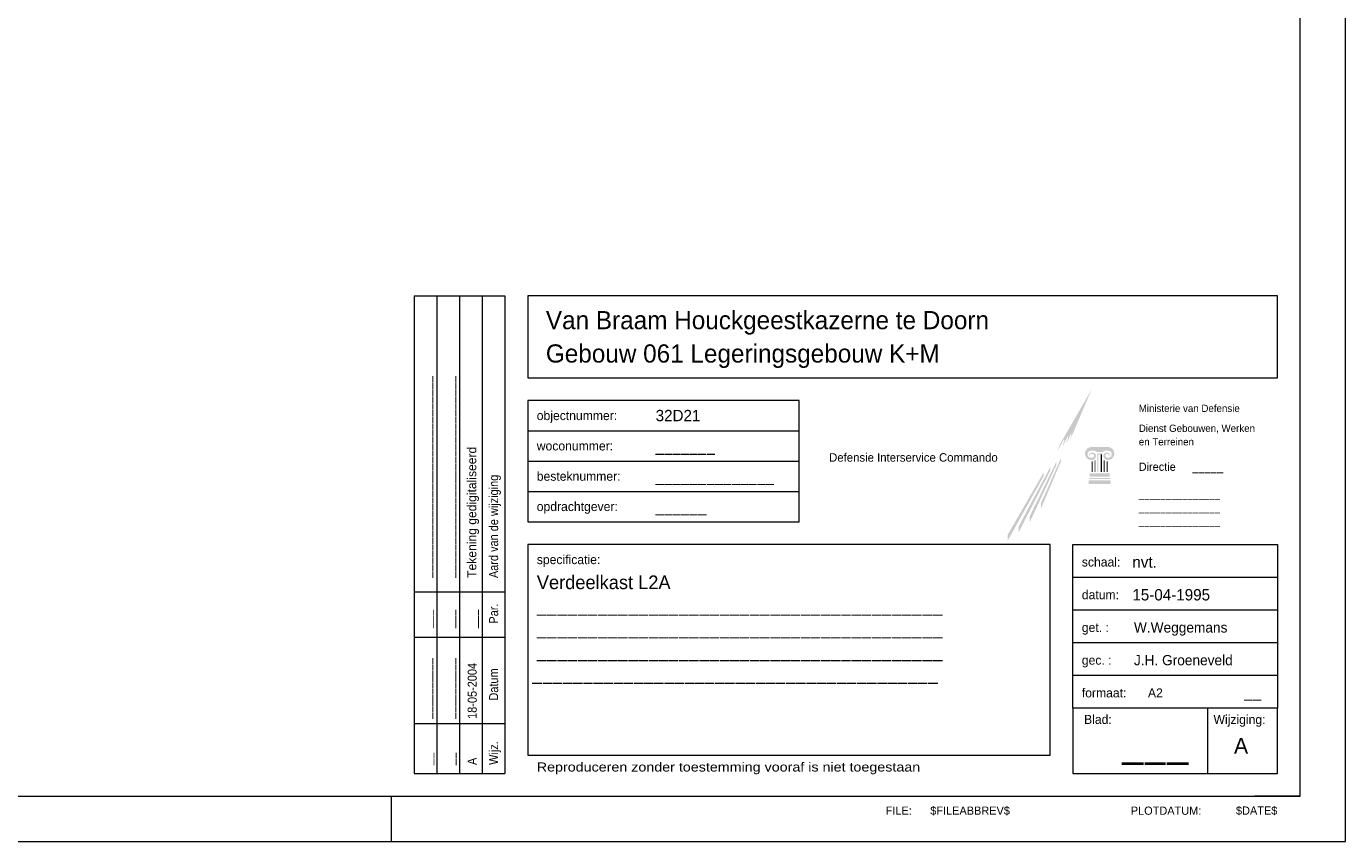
# Model space of a CAD drawing. Header units: metres. Extents: x 0 to 59.4, y 0 to 42.
# Tile 3 of 4: x 30.4 to 59.4, y 0 to 17.9. Entities that reach past the tile are written whole.
import ezdxf
from ezdxf.enums import TextEntityAlignment as Align

# ---------------------------------------------------------------- set-up
doc = ezdxf.new("R2010")
doc.units = ezdxf.units.M
doc.header["$MEASUREMENT"] = 0
doc.layers.add('Level 1', color=1, linetype='Continuous', lineweight=0)
doc.layers.add('Level 3', color=1, linetype='Continuous', lineweight=0)
doc.styles.add('Style-ENGINEERING', font='ENGINEERING.shx')
doc.styles.add('Style-LOW_RES_FILLED', font='LOW_RES_FILLED.shx')
doc.styles.add('Style-WORKING', font='WORKING.shx')

# ---------------------------------------------------------------- blocks, each defined once
blk = doc.blocks.new('A2')
at = {"layer": 'Level 1', "color": 1, "linetype": 'Continuous', "lineweight": 0}
for p, q in [((5.94, 0), (5.94, 4.2)), ((3.84, 0), (3.84, 0.1)), ((0, 0), (5.94, 0))]:
    blk.add_line(p, q, dxfattribs=at)
at = {"layer": 'Level 1', "color": 140, "linetype": 'Continuous', "lineweight": 0}
blk.add_3dface([(0.1, 0.1), (5.84, 0.1), (5.84, 4.1), (0.1, 4.1)], dxfattribs=at)
blk = doc.blocks.new('OH_01')
at = {"layer": 'Level 3', "linetype": 'Continuous', "lineweight": 0}
for points in [[(-0.5347, 0.7585), (-0.529, 0.774), (-0.4588, 0.8954), (-0.5072, 0.7819), (-0.5034, 0.7955), (-0.5036, 0.7995), (-0.515, 0.7754), (-0.5106, 0.7894), (-0.5108, 0.7935), (-0.524, 0.7678), (-0.5191, 0.7824), (-0.5196, 0.7862)], [(-0.4209, 0.7684), (-0.4615, 0.7684), (-0.4616, 0.7683, 0.857143), (-0.4616, 0.7399), (-0.4615, 0.74), (-0.458, 0.74), (-0.4581, 0.7399, 0.413149), (-0.4494, 0.7491, 0.785342), (-0.4647, 0.7509, 1.045952), (-0.4629, 0.7501), (-0.4629, 0.7501, -1.010782), (-0.4539, 0.7475, -0.304542), (-0.4577, 0.745), (-0.4578, 0.745), (-0.4615, 0.745), (-0.4616, 0.745, -0.857143), (-0.4616, 0.7602), (-0.4615, 0.7602), (-0.4528, 0.7602), (-0.4528, 0.7602, -0.198171), (-0.4477, 0.7572), (-0.4478, 0.7574), (-0.4348, 0.7574), (-0.4349, 0.7572, -0.198171), (-0.4298, 0.7602), (-0.4299, 0.7602), (-0.4209, 0.7602), (-0.421, 0.7602, -0.857143), (-0.421, 0.745), (-0.4209, 0.745), (-0.4249, 0.745), (-0.4249, 0.745, -0.304542), (-0.4287, 0.7475, -1.010782), (-0.4197, 0.7501), (-0.4197, 0.7501, 1.045952), (-0.4179, 0.7509, 0.785342), (-0.4332, 0.7491, 0.413149), (-0.4245, 0.7399), (-0.4245, 0.74), (-0.4209, 0.74), (-0.421, 0.7399, 0.857143), (-0.421, 0.7683)]]:
    blk.add_hatch(color=1, dxfattribs=at).paths.add_polyline_path(points)
at = {"layer": 'Level 3', "linetype": 'Continuous', "lineweight": 0, "extrusion": (0, 0, -1)}
blk.add_hatch(color=1, dxfattribs=at).paths.add_polyline_path([(0.4361, 0.7136), (0.4361, 0.7542), (0.4464, 0.7542), (0.4464, 0.7136), (0.4444, 0.7136), (0.4444, 0.752), (0.4382, 0.752), (0.4382, 0.7136)])
at = {"layer": 'Level 3', "color": 1, "linetype": 'Continuous', "lineweight": 0}
for p, q in [((-1.95, 1.101), (-1.75, 1.101)), ((-1.95, 1.101), (-1.95, 0.05)), ((-1.9, 1.101), (-1.9, 0.05)), ((-1.85, 1.101), (-1.85, 0.05)), ((-1.8, 1.101), (-1.8, 0.05)), ((-1.75, 1.101), (-1.75, 0.05)), ((-1.7, 0.8042), (-1.1024, 0.8042)), ((-1.7, 0.7375), (-1.1024, 0.7375)), ((-0.4382, 0.752), (-0.4382, 0.7136)), ((-1.7, 0.6708), (-1.1024, 0.6708)), ((-0.5005, 0.482), (-0.05, 0.482)), ((-1.95, 0.45), (-1.75, 0.45)), ((-0.5005, 0.41), (-0.05, 0.41)), ((-1.95, 0.35), (-1.75, 0.35)), ((-0.5005, 0.338), (-0.05, 0.338)), ((-0.5005, 0.266), (-0.05, 0.266)), ((-1.95, 0.16), (-1.75, 0.16)), ((-1.95, 0.05), (-1.75, 0.05))]:
    blk.add_line(p, q, dxfattribs=at)
at = {"layer": 'Level 3', "color": 4, "linetype": 'Continuous', "lineweight": 0}
for q in [(0, 0.1), (-0.1, 0)]:
    blk.add_line((0, 0), q, dxfattribs=at)
at = {"layer": 'Level 3', "color": 253, "linetype": 'Continuous', "lineweight": 0}
for points in [[(-0.595, 0.6165), (-0.5367, 0.7358), (-0.595, 0.6035), (-0.5367, 0.7284)], [(-0.5706, 0.6446), (-0.526, 0.7449), (-0.5706, 0.6324), (-0.526, 0.7379)], [(-0.6436, 0.5754), (-0.5645, 0.7125), (-0.6436, 0.5621), (-0.5645, 0.705)], [(-0.6194, 0.5938), (-0.5495, 0.7251), (-0.6194, 0.5806), (-0.5495, 0.7176)]]:
    blk.add_solid(points, dxfattribs=at)
at = {"layer": 'Level 3', "color": 1, "linetype": 'Continuous', "lineweight": 0, "extrusion": (0, 0, -1)}
for points in [[(0.4586, 0.7136), (0.4565, 0.7136), (0.4586, 0.7369), (0.4565, 0.7369)], [(0.4525, 0.7136), (0.4505, 0.7136), (0.4525, 0.7391), (0.4505, 0.7391)]]:
    blk.add_solid(points, dxfattribs=at)
at = {"layer": 'Level 3', "color": 1, "linetype": 'Continuous', "lineweight": 0}
for points in [[(-0.4301, 0.7136), (-0.4321, 0.7136), (-0.4301, 0.7391), (-0.4321, 0.7391)], [(-0.424, 0.7136), (-0.426, 0.7136), (-0.424, 0.7369), (-0.426, 0.7369)], [(-0.4646, 0.6982), (-0.418, 0.6982), (-0.4646, 0.7004), (-0.418, 0.7004)], [(-0.4636, 0.7034), (-0.4189, 0.7034), (-0.4636, 0.7106), (-0.4189, 0.7106)], [(-0.4656, 0.6872), (-0.4169, 0.6872), (-0.4656, 0.6951), (-0.4169, 0.6951)]]:
    blk.add_solid(points, dxfattribs=at)
at = {"layer": 'Level 3', "color": 92, "linetype": 'Continuous', "lineweight": 0}
for points in [[(-1.7, 0.921), (-0.05, 0.921), (-0.05, 1.101), (-1.7, 1.101)], [(-1.7, 0.09), (-0.5505, 0.09), (-0.5505, 0.554), (-1.7, 0.554)], [(-0.5005, 0.05), (-0.05, 0.05), (-0.05, 0.194), (-0.5005, 0.194)], [(-0.05, 0.194), (-0.204, 0.194), (-0.204, 0.05), (-0.05, 0.05)]]:
    blk.add_3dface(points, dxfattribs=at)
at = {"layer": 'Level 3', "color": 1, "linetype": 'Continuous', "lineweight": 0}
for points in [[(-1.7, 0.604), (-1.1024, 0.604), (-1.1024, 0.871), (-1.7, 0.871)], [(-0.05, 0.194), (-0.5005, 0.194), (-0.5005, 0.554), (-0.05, 0.554)]]:
    blk.add_3dface(points, dxfattribs=at)
at = {"layer": 'Level 3', "color": 1, "linetype": 'Continuous', "lineweight": 0, "style": 'Style-WORKING'}
for s, height, p in [('objectnummer:', 0.02, (-1.68, 0.8377)), ('woconummer:', 0.02, (-1.68, 0.7709)), ('besteknummer:', 0.02, (-1.68, 0.7042)), ('opdrachtgever:', 0.02, (-1.68, 0.6375)), ('specificatie:', 0.02, (-1.6799, 0.5207)), ('schaal:', 0.02, (-0.4805, 0.5154)), ('datum:', 0.02, (-0.4805, 0.4434)), ('get. :', 0.02, (-0.4805, 0.3714)), ('gec. :', 0.02, (-0.4805, 0.2994)), ('formaat:', 0.02, (-0.4805, 0.2274)), ('Blad:', 0.02, (-0.4756, 0.169)), ('Wijziging:', 0.02, (-0.1907, 0.1688)), ('FILE:', 0.018, (-0.9121, -0.0318))]:
    blk.add_text(s, height=height, dxfattribs=at).set_placement(p, align=Align.MIDDLE_LEFT)
blk.add_text('Ministerie van Defensie', height=0.016, dxfattribs=at).set_placement((-0.3553, 0.8616), align=Align.TOP_LEFT)
at = {"layer": 'Level 3', "color": 2, "linetype": 'Continuous', "lineweight": 0, "style": 'Style-WORKING'}
blk.add_text('Defensie Interservice Commando', height=0.0187, dxfattribs=at).set_placement((-1.0367, 0.7455), align=Align.MIDDLE_LEFT)
at = {"layer": 'Level 3', "color": 254, "linetype": 'Continuous', "lineweight": 0, "style": 'Style-WORKING'}
blk.add_text('Directie', height=0.018, dxfattribs=at).set_placement((-0.3554, 0.734), align=Align.TOP_LEFT)
at = {"layer": 'Level 3', "color": 1, "linetype": 'Continuous', "lineweight": 0, "style": 'Style-WORKING', "width": 0.900063}
for s, height, p in [('Aard van de wijziging', 0.019999, (-1.765, 0.48)), ('Par.', 0.02, (-1.765, 0.3798)), ('Datum', 0.02, (-1.765, 0.2104)), ('Wijz.', 0.02, (-1.765, 0.0689))]:
    blk.add_text(s, height=height, rotation=90, dxfattribs=at).set_placement(p)
at = {"layer": 'Level 3', "color": 1, "linetype": 'Continuous', "lineweight": 0, "style": 'Style-WORKING', "width": 1.175022}
blk.add_text('Reproduceren zonder toestemming vooraf is niet toegestaan', height=0.02, dxfattribs=at).set_placement((-1.68, 0.0642), align=Align.MIDDLE_LEFT)
at = {"layer": 'Level 3', "color": 1, "linetype": 'Continuous', "lineweight": 0, "style": 'Style-WORKING'}
blk.add_text('$FILEABBREV$', height=0.018, dxfattribs=at).set_placement((-0.7264, -0.0318), align=Align.MIDDLE_CENTER)
at = {"layer": 'Level 3', "color": 1, "linetype": 'Continuous', "lineweight": 0, "style": 'Style-ENGINEERING'}
for s, p in [('PLOTDATUM:', (-0.2176, -0.0319)), ('$DATE$', (-0.0503, -0.0317))]:
    blk.add_text(s, height=0.018, dxfattribs=at).set_placement(p, align=Align.MIDDLE_RIGHT)
at = {"layer": 'Level 3', "color": 254, "linetype": 'Continuous', "lineweight": 0, "insert": (-0.3551, 0.8177), "char_height": 0.016, "attachment_point": 1, "line_spacing_factor": 1.117494, "style": 'Style-WORKING'}
blk.add_mtext('Dienst Gebouwen, Werken\\Pen Terreinen', dxfattribs=at)
at = {"layer": 'Level 3', "color": 92, "linetype": 'Continuous', "lineweight": 0, "style": 'Style-WORKING'}
for tag, p in [('OH_01_4142', (-1.66, 1.0477)), ('OH_01_4185', (-1.66, 0.9743))]:
    blk.add_attdef(tag, text='', height=0.04, dxfattribs=at).set_placement(p, align=Align.MIDDLE_LEFT)
at = {"layer": 'Level 3', "color": 254, "linetype": 'Continuous', "lineweight": 0, "style": 'Style-WORKING'}
for tag, height, p in [('OH_01_4122', 0.025, (-1.4184, 0.8377)), ('OH_01_4123', 0.025, (-1.4184, 0.7709)), ('OH_01_4173', 0.025, (-1.4184, 0.7042)), ('OH_01_4125', 0.025, (-1.4184, 0.6375)), ('OH_01_4133', 0.025, (-0.3693, 0.5153)), ('OH_01_4134', 0.025, (-0.3693, 0.4433)), ('OH_01_4186', 0.0225, (-0.3658, 0.3714)), ('OH_01_4187', 0.0225, (-0.3658, 0.2994)), ('OH_01_4139', 0.02, (-0.335, 0.2273))]:
    blk.add_attdef(tag, text='', height=height, dxfattribs=at).set_placement(p, align=Align.MIDDLE_LEFT)
blk.add_attdef('OH_01_4179', text='', height=0.018, dxfattribs=at).set_placement((-0.2366, 0.734), align=Align.TOP_LEFT)
at = {"layer": 'Level 3', "color": 1, "linetype": 'Continuous', "lineweight": 0, "style": 'Style-WORKING'}
for tag, p in [('OH_01_4181', (-0.3551, 0.6731)), ('OH_01_4182', (-0.3551, 0.6432)), ('OH_01_4183', (-0.3551, 0.6134))]:
    blk.add_attdef(tag, text='', height=0.016, dxfattribs=at).set_placement(p, align=Align.TOP_LEFT)
at = {"layer": 'Level 3', "color": 254, "linetype": 'Continuous', "lineweight": 0, "style": 'Style-WORKING'}
for tag, p in [('OH_01_4170', (-1.9237, 0.4805)), ('OH_01_4171', (-1.8729, 0.4805)), ('OH_01_4172', (-1.8231, 0.4805))]:
    blk.add_attdef(tag, text='', height=0.0199, rotation=90, dxfattribs=at).set_placement(p, align=Align.MIDDLE_LEFT)
at = {"layer": 'Level 3', "color": 254, "linetype": 'Continuous', "lineweight": 0, "style": 'Style-WORKING', "width": 0.900063}
for tag, p in [('OH_01_4160', (-1.9116, 0.37)), ('OH_01_4159', (-1.8628, 0.37)), ('OH_01_4158', (-1.813, 0.37)), ('OH_01_4162', (-1.9137, 0.1701)), ('OH_01_4161', (-1.8629, 0.1701)), ('OH_01_4157', (-1.8121, 0.1701)), ('OH_01_4164', (-1.911, 0.0686)), ('OH_01_4163', (-1.8622, 0.0686)), ('OH_01_4156', (-1.8124, 0.0686))]:
    blk.add_attdef(tag, p, '', height=0.02, rotation=90, dxfattribs=at)
at = {"layer": 'Level 3', "color": 2, "linetype": 'Continuous', "lineweight": 0, "style": 'Style-WORKING'}
for tag, p in [('OH_01_4050', (-1.6799, 0.4707)), ('OH_01_4051', (-1.6799, 0.4207)), ('OH_01_4052', (-1.6799, 0.3707)), ('OH_01_4053', (-1.6799, 0.3207)), ('OH_01_4054', (-1.6899, 0.2707))]:
    blk.add_attdef(tag, text='', height=0.03, dxfattribs=at).set_placement(p, align=Align.MIDDLE_LEFT)
at = {"layer": 'Level 3', "color": 254, "linetype": 'Continuous', "lineweight": 0, "style": 'Style-WORKING'}
blk.add_attdef('OH_01_4140', text='', height=0.025, dxfattribs=at).set_placement((-0.1042, 0.23), align=Align.MIDDLE_CENTER)
at = {"layer": 'Level 3', "color": 92, "linetype": 'Continuous', "lineweight": 0, "style": 'Style-LOW_RES_FILLED'}
blk.add_attdef('OH_01_4143', text='', height=0.065, dxfattribs=at).set_placement((-0.3188, 0.12), align=Align.MIDDLE_CENTER)
at = {"layer": 'Level 3', "color": 2, "linetype": 'Continuous', "lineweight": 0, "style": 'Style-WORKING'}
blk.add_attdef('OH_01_4146', text='', height=0.035, dxfattribs=at).set_placement((-0.1301, 0.1109), align=Align.MIDDLE_CENTER)

msp = doc.modelspace()

# ---------------------------------------------------------------- block references
at = {"layer": 'Level 1', "color": 140, "linetype": 'Continuous', "lineweight": 0, "xscale": 10, "yscale": 10, "zscale": 10}
msp.add_blockref('A2', (0, 0), dxfattribs=at)
at = {"layer": 'Level 3', "color": 2, "linetype": 'Continuous', "lineweight": 0, "xscale": 10, "yscale": 10, "zscale": 10}
msp.add_blockref('OH_01', (58.4, 1), dxfattribs=at).add_auto_attribs({'OH_01_4050': 'Verdeelkast L2A                         ', 'OH_01_4051': '________________________________________', 'OH_01_4052': '________________________________________', 'OH_01_4053': '________________________________________', 'OH_01_4054': '________________________________________', 'OH_01_4122': '32D21 ', 'OH_01_4123': '_______', 'OH_01_4125': '______', 'OH_01_4133': 'nvt.        ', 'OH_01_4134': '15-04-1995  ', 'OH_01_4139': 'A2       ', 'OH_01_4140': '__', 'OH_01_4142': 'Van Braam Houckgeestkazerne te Doorn      ', 'OH_01_4143': '___', 'OH_01_4146': 'A', 'OH_01_4156': 'A ', 'OH_01_4157': '18-05-2004', 'OH_01_4158': '___', 'OH_01_4159': '___', 'OH_01_4160': '___', 'OH_01_4161': '__________', 'OH_01_4162': '__________', 'OH_01_4163': '__', 'OH_01_4164': '__', 'OH_01_4170': '______________________________', 'OH_01_4171': '______________________________', 'OH_01_4172': 'Tekening gedigitaliseerd      ', 'OH_01_4173': '______________', 'OH_01_4179': '_____', 'OH_01_4181': '_______________', 'OH_01_4182': '_______________', 'OH_01_4183': '_______________', 'OH_01_4185': 'Gebouw 061 Legeringsgebouw K+M            ', 'OH_01_4186': 'W.Weggemans      ', 'OH_01_4187': 'J.H. Groeneveld  '})

doc.saveas('drawing.dxf')
